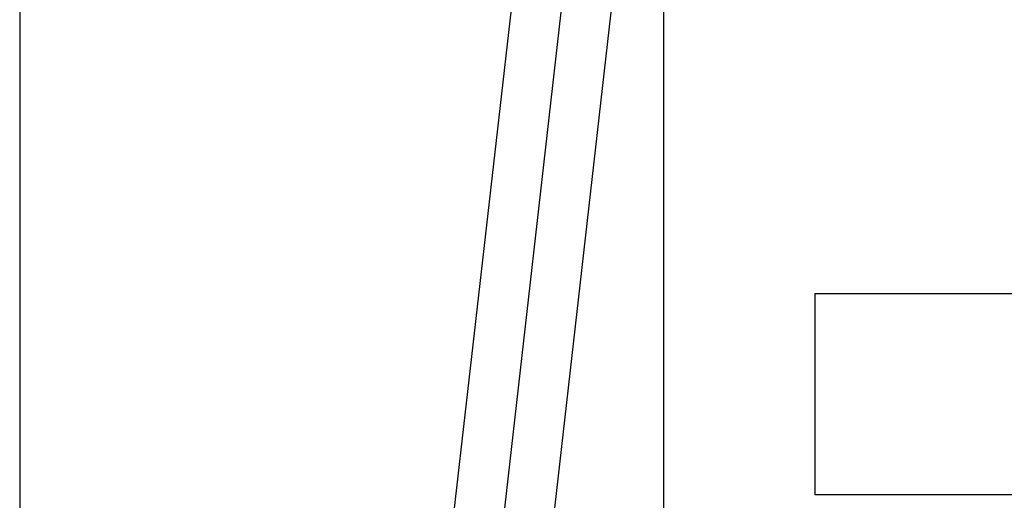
# Model space of a CAD drawing. Header units: inches. Extents: x 0 to 224, y 0 to 145.
# Tile 28 of 91: x 73.956 to 74.339, y 52.726 to 52.912. Entities that reach past the tile are written whole.
import ezdxf

# ---------------------------------------------------------------- set-up
doc = ezdxf.new("R2010")
doc.units = ezdxf.units.IN
doc.header["$LTSCALE"] = 12.302632
doc.header["$MEASUREMENT"] = 0
doc.linetypes.add('HIDDEN', pattern=[0.2, 0.1, -0.1])
doc.layers.add('DEFAULT_2', color=8, linetype='HIDDEN')

msp = doc.modelspace()

# ---------------------------------------------------------------- linework, layer by layer
at = {"layer": 'DEFAULT_2', "color": 8, "linetype": 'HIDDEN'}
for p, q in [((73.95638, 55.76637), (73.95638, 50.51637)), ((74.20638, 52.3493), (74.20638, 53.28899)), ((74.11238, 52.60986), (74.17261, 53.13873)), ((74.13155, 52.60767), (74.19179, 53.13655)), ((74.15072, 52.60549), (74.21096, 53.13436)), ((74.26505, 52.80587), (74.26505, 52.72787)), ((74.26506, 52.80587), (74.63962, 52.80587)), ((74.63962, 52.72787), (74.26506, 52.72787))]:
    msp.add_line(p, q, dxfattribs=at)

doc.saveas('drawing.dxf')
